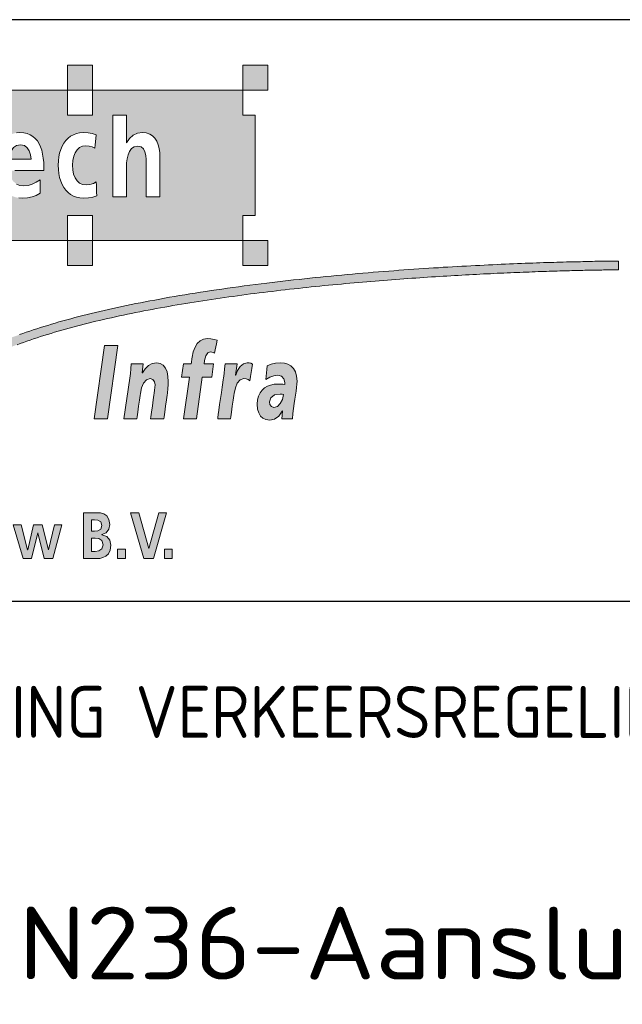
# Model space of a CAD drawing. Extents: x 272479 to 273074, y 965943 to 966363.
# Tile 18 of 25: x 272986 to 273000, y 965969 to 965992. Entities that reach past the tile are written whole.
import ezdxf

# ---------------------------------------------------------------- set-up
doc = ezdxf.new("R2010")
doc.units = 0
doc.header["$LTSCALE"] = 0.25
doc.header["$MEASUREMENT"] = 0
doc.layers.get('0').update_dxf_attribs({"linetype": 'CONTINUOUS'})
doc.layers.add('01-CALQUE', color=1, linetype='CONTINUOUS')
doc.layers.add('SIV-VRI-TEKST', color=1, linetype='CONTINUOUS')
doc.styles.add('ISO', font='isocp.shx')
doc.styles.add('T35', font='iso', dxfattribs={"height": 1.75})

# ---------------------------------------------------------------- blocks, each defined once
blk = doc.blocks.new('WMF0')
at = {"color": 7, "lineweight": 0}
for points in [[(-6.025, 14.863), (-4.518, 14.863), (-4.518, 13.355), (-6.025, 13.355), (-6.025, 14.863), (-6.025, 14.863)], [(4.518, 14.863), (6.025, 14.863), (6.025, 13.355), (4.518, 13.355), (4.518, 14.863), (4.518, 14.863)], [(-15.066, 4.32), (-6.025, 4.32), (-6.025, 5.822), (-4.518, 5.822), (-4.518, 4.32), (4.518, 4.32), (4.518, 5.822), (5.269, 5.822), (5.269, 11.847), (4.518, 11.847), (4.518, 13.355), (-4.518, 13.355), (-4.518, 11.847), (-6.025, 11.847), (-6.025, 13.355), (-15.066, 13.355)], [(-3.298, 6.946), (-3.298, 11.859), (-2.473, 11.859), (-2.473, 10.193), (-2.473, 10.193), (-2.468, 10.193), (-2.462, 10.193), (-2.462, 10.193), (-2.462, 10.193), (-2.281, 10.447), (-2.061, 10.639), (-1.801, 10.758), (-1.502, 10.803), (-1.502, 10.803), (-1.276, 10.78), (-1.073, 10.712), (-0.904, 10.605), (-0.768, 10.458), (-0.649, 10.283), (-0.565, 10.074), (-0.503, 9.843), (-0.469, 9.589), (-0.457, 9.318), (-0.457, 9.318), (-0.457, 9.239), (-0.457, 9.018), (-0.457, 8.708), (-0.457, 8.329), (-0.457, 7.94), (-0.457, 7.561), (-0.457, 7.245), (-0.457, 7.031), (-0.457, 6.946), (-0.457, 6.946), (-1.282, 6.946), (-1.282, 6.946), (-1.282, 7.031), (-1.282, 7.256), (-1.282, 7.573), (-1.282, 7.94), (-1.282, 8.301), (-1.282, 8.617), (-1.282, 8.843), (-1.282, 8.928), (-1.282, 8.928), (-1.288, 9.182), (-1.31, 9.425), (-1.361, 9.645), (-1.451, 9.826), (-1.587, 9.944), (-1.79, 9.984), (-1.79, 9.984), (-1.999, 9.944), (-2.163, 9.837), (-2.287, 9.668), (-2.372, 9.459), (-2.434, 9.227), (-2.462, 8.984), (-2.473, 8.747), (-2.473, 8.747), (-2.473, 8.651), (-2.473, 8.391), (-2.473, 8.041), (-2.473, 7.657), (-2.473, 7.307), (-2.473, 7.047), (-2.473, 6.946), (-2.473, 6.946), (-3.298, 6.946), (-3.298, 6.946)], [(-8.883, 10.803), (-8.646, 10.786), (-8.442, 10.741), (-8.256, 10.667), (-8.092, 10.571), (-7.951, 10.447), (-7.827, 10.3), (-7.719, 10.131), (-7.635, 9.944), (-7.567, 9.735), (-7.511, 9.51), (-7.477, 9.267), (-7.448, 9.013), (-7.437, 8.747), (-7.437, 8.747), (-7.431, 8.674), (-7.431, 8.589), (-7.431, 8.516), (-7.431, 8.516), (-7.522, 8.516), (-7.759, 8.516), (-8.092, 8.516), (-8.476, 8.516), (-8.855, 8.516), (-9.188, 8.516)], [(-9.086, 7.708), (-8.883, 7.629), (-8.651, 7.601), (-8.651, 7.601), (-8.386, 7.629), (-8.132, 7.708), (-7.895, 7.821), (-7.663, 7.968), (-7.663, 7.968), (-7.663, 7.753), (-7.663, 7.364), (-7.663, 7.149), (-7.663, 7.149), (-7.895, 7.025), (-8.143, 6.935), (-8.414, 6.878), (-8.713, 6.861), (-8.713, 6.861), (-8.934, 6.872)], [(-9.092, 10.786), (-8.883, 10.803), (-8.883, 10.803), (-8.883, 10.803)], [(-6.579, 8.843), (-6.567, 9.097), (-6.539, 9.34), (-6.488, 9.566), (-6.426, 9.781), (-6.342, 9.978), (-6.24, 10.159), (-6.121, 10.323), (-5.986, 10.458), (-5.833, 10.577), (-5.664, 10.673), (-5.483, 10.746), (-5.286, 10.786), (-5.071, 10.803), (-5.071, 10.803), (-4.777, 10.786), (-4.529, 10.741), (-4.297, 10.662), (-4.297, 10.662), (-4.32, 10.453), (-4.354, 10.069), (-4.371, 9.86), (-4.371, 9.86), (-4.523, 9.939), (-4.704, 9.99), (-4.919, 10.007), (-4.919, 10.007), (-5.116, 9.978), (-5.286, 9.899), (-5.432, 9.769), (-5.551, 9.594), (-5.641, 9.38), (-5.698, 9.126), (-5.715, 8.843), (-5.715, 8.843), (-5.698, 8.561), (-5.647, 8.307), (-5.562, 8.087), (-5.444, 7.906), (-5.291, 7.77), (-5.111, 7.686), (-4.896, 7.652), (-4.896, 7.652), (-4.67, 7.68), (-4.456, 7.748), (-4.286, 7.832), (-4.286, 7.832), (-4.275, 7.612), (-4.264, 7.211), (-4.252, 6.991), (-4.252, 6.991), (-4.495, 6.918), (-4.755, 6.872), (-5.048, 6.861), (-5.048, 6.861), (-5.269, 6.872), (-5.472, 6.918), (-5.658, 6.985), (-5.828, 7.081), (-5.986, 7.2), (-6.121, 7.335), (-6.24, 7.499), (-6.342, 7.68), (-6.426, 7.883), (-6.494, 8.098), (-6.539, 8.335), (-6.567, 8.583), (-6.579, 8.843), (-6.579, 8.843), (-6.579, 8.843)], [(-9.515, 9.199), (-9.38, 9.199), (-9.058, 9.199), (-8.674, 9.199), (-8.346, 9.199), (-8.211, 9.199), (-8.211, 9.199), (-8.245, 9.47), (-8.318, 9.707), (-8.437, 9.894), (-8.612, 10.023), (-8.843, 10.069), (-8.843, 10.069), (-9.075, 10.023), (-9.255, 9.905), (-9.385, 9.719), (-9.476, 9.476), (-9.515, 9.199), (-9.515, 9.199), (-9.515, 9.199)], [(-6.025, 4.32), (-4.518, 4.32), (-4.518, 2.812), (-6.025, 2.812), (-6.025, 4.32), (-6.025, 4.32)], [(4.518, 4.32), (6.025, 4.32), (6.025, 2.812), (4.518, 2.812), (4.518, 4.32), (4.518, 4.32)], [(-9.052, -1.954), (-8.86, -1.886), (-8.663, -1.813), (-8.465, -1.745), (-8.262, -1.672), (-8.058, -1.604), (-7.849, -1.536), (-7.646, -1.468), (-7.437, -1.406), (-7.223, -1.338), (-7.008, -1.271), (-6.793, -1.208), (-6.579, -1.146), (-6.359, -1.084), (-6.138, -1.022), (-5.918, -0.96), (-5.692, -0.898), (-5.466, -0.841), (-5.24, -0.779), (-5.015, -0.723), (-4.783, -0.661), (-4.551, -0.604), (-4.32, -0.548), (-4.083, -0.491), (-3.846, -0.44), (-3.608, -0.384), (-3.371, -0.333), (-3.134, -0.277), (-2.891, -0.226), (-2.648, -0.175), (-2.406, -0.124), (-2.163, -0.073), (-1.92, -0.023), (-1.672, 0.023), (-1.423, 0.073), (-1.175, 0.119), (-0.926, 0.164), (-0.678, 0.215), (-0.424, 0.26), (-0.169, 0.305), (0.073, 0.35), (0.328, 0.395), (0.582, 0.44), (0.836, 0.48), (1.096, 0.525), (1.35, 0.565), (1.609, 0.604), (1.864, 0.649), (2.123, 0.689), (2.383, 0.728), (2.643, 0.768), (2.903, 0.808), (3.162, 0.841), (3.422, 0.881), (3.682, 0.915), (3.942, 0.954), (4.201, 0.988), (4.467, 1.022), (4.727, 1.062), (4.986, 1.096), (5.252, 1.129), (5.511, 1.158), (5.771, 1.192), (6.037, 1.225), (6.296, 1.254), (6.556, 1.288), (6.822, 1.316), (7.081, 1.35), (7.341, 1.378), (7.607, 1.406), (7.866, 1.434), (8.126, 1.463), (8.386, 1.491), (8.646, 1.519), (8.905, 1.547), (9.165, 1.57), (9.425, 1.598), (9.679, 1.621), (9.939, 1.649), (10.199, 1.672), (10.453, 1.694), (10.707, 1.717), (10.967, 1.739), (11.221, 1.768), (11.475, 1.784), (11.723, 1.807), (11.977, 1.83), (12.231, 1.852), (12.48, 1.869), (12.728, 1.892), (12.977, 1.914), (13.225, 1.931), (13.474, 1.948), (13.717, 1.971), (13.965, 1.988), (14.208, 2.005), (14.451, 2.022), (14.688, 2.039), (14.931, 2.056), (15.168, 2.072), (15.405, 2.089), (15.642, 2.101), (15.874, 2.118), (16.111, 2.135), (16.342, 2.146), (16.568, 2.163), (16.8, 2.174), (17.026, 2.191), (17.252, 2.202), (17.478, 2.214), (17.698, 2.231), (17.918, 2.242), (18.138, 2.253), (18.358, 2.264), (18.573, 2.276), (18.788, 2.287), (18.997, 2.298), (19.206, 2.31), (19.414, 2.315), (19.623, 2.327), (19.827, 2.338), (20.03, 2.344), (20.228, 2.355), (20.425, 2.366), (20.623, 2.372), (20.815, 2.383), (21.007, 2.389), (21.193, 2.394), (21.38, 2.406), (21.566, 2.411), (21.747, 2.417), (21.927, 2.423), (22.102, 2.428), (22.278, 2.44), (22.453, 2.445), (22.622, 2.451), (22.791, 2.456), (22.955, 2.462), (23.119, 2.468), (23.277, 2.468), (23.435, 2.473), (23.588, 2.479), (23.74, 2.485), (23.887, 2.49), (24.034, 2.49), (24.175, 2.496), (24.316, 2.502), (24.452, 2.502), (24.587, 2.507), (24.717, 2.507), (24.841, 2.513), (24.965, 2.513), (25.09, 2.519), (25.208, 2.519), (25.321, 2.524), (25.434, 2.524), (25.541, 2.53), (25.649, 2.53), (25.75, 2.53), (25.852, 2.536), (25.948, 2.536), (26.038, 2.536), (26.123, 2.536), (26.213, 2.541), (26.293, 2.541), (26.372, 2.541), (26.445, 2.541), (26.513, 2.541), (26.581, 2.541), (26.643, 2.547), (26.705, 2.547), (26.761, 2.547), (26.812, 2.547), (26.857, 2.547), (26.902, 2.547), (26.942, 2.547), (26.981, 2.547), (27.01, 2.547), (27.038, 2.547), (27.066, 2.547), (27.083, 2.547), (27.1, 2.547), (27.111, 2.547), (27.117, 2.547), (27.117, 2.547), (27.117, 2.682), (27.117, 2.936), (27.117, 3.078), (27.117, 3.078), (27.111, 3.078), (27.1, 3.078), (27.077, 3.078), (27.049, 3.078), (27.021, 3.078), (26.981, 3.072), (26.936, 3.072), (26.885, 3.072), (26.829, 3.072), (26.761, 3.072), (26.693, 3.072), (26.62, 3.072), (26.535, 3.072), (26.451, 3.072), (26.36, 3.066), (26.259, 3.066), (26.157, 3.066), (26.05, 3.066), (25.931, 3.061), (25.813, 3.061), (25.688, 3.061), (25.558, 3.055), (25.423, 3.055), (25.282, 3.049), (25.135, 3.049), (24.982, 3.044), (24.83, 3.038), (24.666, 3.038), (24.502, 3.032), (24.333, 3.027), (24.158, 3.027), (23.983, 3.021), (23.797, 3.016), (23.61, 3.01), (23.418, 3.004), (23.221, 2.999), (23.023, 2.993), (22.82, 2.987), (22.611, 2.982), (22.396, 2.97), (22.182, 2.965), (21.961, 2.959), (21.735, 2.948), (21.51, 2.942), (21.278, 2.931), (21.041, 2.92), (20.804, 2.914), (20.561, 2.903), (20.318, 2.891), (20.07, 2.88), (19.821, 2.869), (19.561, 2.857), (19.307, 2.846), (19.047, 2.835), (18.782, 2.818), (18.517, 2.807), (18.246, 2.79), (17.974, 2.778), (17.698, 2.761), (17.421, 2.744), (17.139, 2.733), (16.856, 2.716), (16.574, 2.699), (16.286, 2.677), (15.998, 2.66), (15.704, 2.643), (15.411, 2.626), (15.117, 2.603), (14.818, 2.581), (14.518, 2.564), (14.219, 2.541), (13.914, 2.519), (13.609, 2.496), (13.304, 2.473), (12.994, 2.451), (12.689, 2.423), (12.373, 2.4), (12.062, 2.372), (11.751, 2.349), (11.435, 2.321), (11.119, 2.293), (10.803, 2.264), (10.481, 2.236), (10.165, 2.208), (9.843, 2.174), (9.521, 2.146), (9.205, 2.112), (8.877, 2.078), (8.555, 2.044), (8.233, 2.01), (7.911, 1.976), (7.584, 1.943), (7.262, 1.909), (6.935, 1.869), (6.613, 1.83), (6.285, 1.79), (5.963, 1.751), (5.636, 1.711), (5.636, 1.711), (5.291, 1.672), (4.947, 1.626), (4.602, 1.581), (4.269, 1.536), (3.93, 1.491), (3.597, 1.44), (3.27, 1.395), (2.942, 1.35), (2.615, 1.299), (2.293, 1.254), (1.976, 1.203), (1.66, 1.152), (1.344, 1.101), (1.033, 1.05), (0.728, 1), (0.424, 0.949), (0.119, 0.898), (-0.175, 0.841), (-0.469, 0.791), (-0.762, 0.734), (-1.056, 0.678), (-1.344, 0.627), (-1.626, 0.57), (-1.914, 0.514), (-2.191, 0.457), (-2.468, 0.401), (-2.744, 0.339), (-3.016, 0.282), (-3.287, 0.226), (-3.552, 0.164), (-3.812, 0.102), (-4.072, 0.045), (-4.331, -0.011), (-4.585, -0.073), (-4.839, -0.136), (-5.088, -0.198), (-5.336, -0.26), (-5.579, -0.328), (-5.822, -0.39), (-6.059, -0.457), (-6.296, -0.52), (-6.528, -0.587), (-6.754, -0.655), (-6.985, -0.723), (-7.206, -0.791), (-7.431, -0.858), (-7.646, -0.926), (-7.866, -0.994), (-8.075, -1.062), (-8.284, -1.135), (-8.493, -1.203), (-8.696, -1.276), (-8.9, -1.35)], [(1.321, -3.908), (0.83, -3.908), (0.954, -3.112), (1.423, -3.112), (1.423, -3.112), (1.44, -3.004), (1.468, -2.801), (1.485, -2.694), (1.485, -2.694), (1.547, -2.377), (1.655, -2.106), (1.79, -1.886), (1.96, -1.722), (2.163, -1.621), (2.4, -1.587), (2.4, -1.587), (2.598, -1.598), (2.795, -1.632), (2.976, -1.688), (2.976, -1.688), (2.936, -1.892), (2.869, -2.264), (2.829, -2.468), (2.829, -2.468), (2.75, -2.428), (2.671, -2.394), (2.586, -2.383), (2.586, -2.383), (2.423, -2.44), (2.304, -2.615), (2.225, -2.914), (2.225, -2.914), (2.219, -2.965), (2.202, -3.061), (2.197, -3.112), (2.197, -3.112), (2.773, -3.112), (2.654, -3.908), (2.084, -3.908), (1.734, -6.409), (0.96, -6.409), (1.321, -3.908), (1.321, -3.908)], [(-3.789, -1.993), (-2.982, -1.993), (-3.608, -6.409), (-4.416, -6.409), (-3.789, -1.993), (-3.789, -1.993)], [(-2.27, -3.976), (-2.236, -3.688), (-2.202, -3.405), (-2.18, -3.112), (-2.18, -3.112), (-1.993, -3.112), (-1.643, -3.112), (-1.457, -3.112), (-1.457, -3.112), (-1.519, -3.648), (-1.519, -3.648), (-1.519, -3.648), (-1.513, -3.648), (-1.513, -3.648), (-1.513, -3.648), (-1.338, -3.4), (-1.146, -3.208), (-0.92, -3.083), (-0.644, -3.038), (-0.644, -3.038), (-0.44, -3.078), (-0.265, -3.191), (-0.13, -3.366), (-0.028, -3.592), (0.023, -3.868), (0.045, -4.173), (0.045, -4.173), (0.04, -4.376), (0.023, -4.585), (-0.011, -4.873), (-0.011, -4.873), (-0.023, -4.986), (-0.062, -5.269), (-0.113, -5.641), (-0.164, -6.008), (-0.203, -6.296), (-0.215, -6.409), (-0.215, -6.409), (-1.016, -6.409), (-1.016, -6.409), (-1, -6.296), (-0.96, -6.008), (-0.909, -5.636), (-0.858, -5.263), (-0.819, -4.981), (-0.802, -4.868), (-0.802, -4.868), (-0.779, -4.698), (-0.757, -4.535), (-0.751, -4.365), (-0.751, -4.365), (-0.779, -4.179), (-0.875, -4.038), (-1.05, -3.987), (-1.05, -3.987), (-1.271, -4.06), (-1.44, -4.258), (-1.559, -4.546), (-1.626, -4.89), (-1.626, -4.89), (-1.643, -5.003), (-1.683, -5.286), (-1.739, -5.647), (-1.79, -6.014), (-1.83, -6.296), (-1.847, -6.409), (-1.847, -6.409), (-2.62, -6.409), (-2.27, -3.976), (-2.27, -3.976)], [(4.179, -3.112), (4.088, -3.789), (4.088, -3.789), (4.094, -3.789), (4.094, -3.789), (4.1, -3.789), (4.1, -3.789), (4.213, -3.507), (4.371, -3.27), (4.568, -3.1), (4.789, -3.038), (4.789, -3.038), (4.902, -3.044), (5.009, -3.072), (5.116, -3.117), (5.116, -3.117), (5.071, -3.383), (4.986, -3.863), (4.941, -4.122), (4.941, -4.122), (4.839, -4.038), (4.721, -3.998), (4.585, -3.987), (4.585, -3.987), (4.365, -4.06), (4.196, -4.258), (4.077, -4.546), (4.009, -4.89), (4.009, -4.89), (3.992, -5.003), (3.953, -5.286), (3.896, -5.647), (3.846, -6.014), (3.806, -6.296), (3.789, -6.409), (3.789, -6.409), (3.016, -6.409), (3.016, -6.409), (3.021, -6.342), (3.049, -6.155), (3.089, -5.884), (3.134, -5.551), (3.191, -5.19), (3.241, -4.828), (3.287, -4.501), (3.326, -4.224), (3.354, -4.043), (3.36, -3.976), (3.36, -3.976), (3.4, -3.688), (3.433, -3.405), (3.456, -3.112), (3.456, -3.112), (3.642, -3.112), (3.992, -3.112), (4.179, -3.112), (4.179, -3.112), (4.179, -3.112)], [(6.872, -6.409), (7.036, -6.409), (7.335, -6.409), (7.505, -6.409), (7.505, -6.409), (7.533, -6.087), (7.573, -5.783), (7.612, -5.5), (7.657, -5.229), (7.697, -4.981), (7.731, -4.749), (7.759, -4.535), (7.782, -4.337), (7.787, -4.156), (7.787, -4.156), (7.759, -3.84), (7.686, -3.58), (7.573, -3.377), (7.42, -3.224), (7.239, -3.117), (7.036, -3.055), (6.816, -3.038), (6.816, -3.038), (6.494, -3.061), (6.229, -3.128), (5.991, -3.224), (5.991, -3.224), (5.975, -3.439), (5.935, -3.84), (5.912, -4.055), (5.912, -4.055), (6.155, -3.902), (6.387, -3.817), (6.641, -3.795), (6.641, -3.795), (6.861, -3.851), (7.002, -4.004), (7.053, -4.218), (7.053, -4.218), (7.053, -4.264), (7.053, -4.309), (7.047, -4.354), (7.047, -4.354), (6.923, -4.337), (6.782, -4.326), (6.63, -4.32), (6.63, -4.32), (6.404, -4.337), (6.195, -4.382), (6.003, -4.456), (5.833, -4.557), (5.681, -4.693), (5.562, -4.856), (5.472, -5.048), (5.415, -5.274), (5.393, -5.528), (5.393, -5.528), (5.415, -5.822), (5.483, -6.059), (5.585, -6.246), (5.732, -6.381), (5.918, -6.46), (6.144, -6.483), (6.144, -6.483), (6.438, -6.432), (6.692, -6.257), (6.895, -5.946), (6.895, -5.946), (6.895, -5.946), (6.895, -5.935), (6.895, -5.935), (6.895, -5.935), (6.906, -5.946), (6.872, -6.409), (6.872, -6.409)], [(6.127, -5.399), (6.212, -5.144), (6.438, -4.975), (6.765, -4.93), (6.765, -4.93), (6.827, -4.93), (6.901, -4.935), (6.974, -4.947), (6.974, -4.947), (6.906, -5.257), (6.782, -5.5), (6.613, -5.664), (6.387, -5.726), (6.387, -5.726), (6.246, -5.675), (6.155, -5.551), (6.127, -5.399), (6.127, -5.399), (6.127, -5.399)], [(-5.054, -14.818), (-4.839, -14.818), (-4.444, -14.818), (-4.23, -14.818), (-4.23, -14.818), (-4.066, -14.806), (-3.885, -14.761), (-3.704, -14.677), (-3.552, -14.535), (-3.445, -14.315), (-3.405, -14.016), (-3.405, -14.016), (-3.473, -13.711), (-3.659, -13.491), (-3.942, -13.389), (-3.942, -13.389), (-3.942, -13.383), (-3.942, -13.383), (-3.942, -13.378), (-3.942, -13.378), (-3.699, -13.265), (-3.535, -13.056), (-3.473, -12.762), (-3.473, -12.762), (-3.524, -12.457), (-3.654, -12.254), (-3.834, -12.13), (-4.038, -12.073), (-4.23, -12.056), (-4.23, -12.056), (-4.444, -12.056), (-4.839, -12.056), (-5.054, -12.056), (-5.054, -12.056), (-5.054, -14.818), (-5.054, -14.818)], [(-2.236, -12.056), (-1.728, -12.056), (-1.129, -14.219), (-1.124, -14.219), (-0.525, -12.056), (-0.062, -12.056), (-0.847, -14.818), (-1.429, -14.818), (-2.236, -12.056), (-2.236, -12.056)], [(-9.278, -12.779), (-8.798, -12.779), (-8.414, -14.287), (-8.408, -14.287), (-8.058, -12.779), (-7.533, -12.779), (-7.16, -14.287), (-7.155, -14.287), (-6.793, -12.779), (-6.364, -12.779), (-6.895, -14.818), (-7.426, -14.818), (-7.804, -13.259), (-7.81, -13.259), (-8.177, -14.818), (-8.691, -14.818), (-9.278, -12.779), (-9.278, -12.779)], [(-4.58, -12.491), (-4.535, -12.491), (-4.444, -12.491), (-4.399, -12.491), (-4.399, -12.491), (-4.184, -12.508), (-4.015, -12.604), (-3.947, -12.836), (-3.947, -12.836), (-4.015, -13.05), (-4.184, -13.146), (-4.388, -13.169), (-4.388, -13.169), (-4.439, -13.169), (-4.529, -13.169), (-4.58, -13.169), (-4.58, -13.169), (-4.58, -12.491), (-4.58, -12.491)], [(-4.58, -13.581), (-4.523, -13.581), (-4.416, -13.581), (-4.36, -13.581), (-4.36, -13.581), (-4.128, -13.609), (-3.947, -13.728), (-3.874, -13.999), (-3.874, -13.999), (-3.953, -14.236), (-4.139, -14.349), (-4.36, -14.383), (-4.36, -14.383), (-4.416, -14.383), (-4.523, -14.383), (-4.58, -14.383), (-4.58, -14.383), (-4.58, -13.581), (-4.58, -13.581)], [(-3.004, -14.259), (-2.536, -14.259), (-2.536, -14.818), (-3.004, -14.818), (-3.004, -14.259), (-3.004, -14.259)], [(-0.192, -14.259), (0.271, -14.259), (0.271, -14.818), (-0.192, -14.818), (-0.192, -14.259), (-0.192, -14.259)]]:
    blk.add_lwpolyline(points, dxfattribs=at)
blk = doc.blocks.new('N-h-ond')
at = {"layer": 'SIV-VRI-TEKST'}
h = blk.add_hatch(color=7, dxfattribs=at)
h.paths.add_polyline_path([(-90.276, 43.409), (-89.673, 43.409), (-89.673, 42.805), (-90.276, 42.805)])
h.paths.add_polyline_path([(-86.059, 43.409), (-85.456, 43.409), (-85.456, 42.805), (-86.059, 42.805)])
h.paths.add_polyline_path([(-81.84, 43.409), (-81.237, 43.409), (-81.237, 42.805), (-81.84, 42.805)])
h.paths.add_polyline_path([(-77.622, 43.409), (-77.019, 43.409), (-77.019, 42.805), (-77.622, 42.805)])
h.paths.add_polyline_path([(-77.622, 39.191), (-77.019, 39.191), (-77.019, 38.588), (-77.622, 38.588)])
h.paths.add_polyline_path([(-81.84, 39.191), (-81.237, 39.191), (-81.237, 38.588), (-81.84, 38.588)])
h.paths.add_polyline_path([(-86.059, 39.191), (-85.456, 39.191), (-85.456, 38.588), (-86.059, 38.588)])
h.paths.add_polyline_path([(-90.276, 39.191), (-89.673, 39.191), (-89.673, 38.588), (-90.276, 38.588)])
h.paths.add_polyline_path([(-89.976, 42.202), (-89.976, 39.792), (-89.673, 39.792), (-89.673, 39.191), (-86.059, 39.191), (-86.059, 39.792), (-85.456, 39.792), (-85.456, 39.191), (-81.84, 39.191), (-81.84, 39.792), (-81.237, 39.792), (-81.237, 39.191), (-77.622, 39.191), (-77.622, 39.792), (-77.322, 39.792), (-77.322, 42.202), (-77.622, 42.202), (-77.622, 42.805), (-81.237, 42.805), (-81.237, 42.202), (-81.84, 42.202), (-81.84, 42.805), (-85.456, 42.805), (-85.456, 42.202), (-86.059, 42.202), (-86.059, 42.805), (-89.673, 42.805), (-89.673, 42.202)])
h.paths.add_polyline_path([(-85.632, 34.342), (-85.632, 34.391), (-85.63, 34.441), (-85.625, 34.491), (-85.619, 34.54), (-85.612, 34.588), (-85.603, 34.635), (-85.592, 34.683), (-85.58, 34.73), (-85.564, 34.778), (-85.551, 34.823), (-85.533, 34.87), (-85.515, 34.915), (-85.494, 34.961), (-85.472, 35.006), (-85.449, 35.051), (-85.424, 35.094), (-85.397, 35.137), (-85.368, 35.182), (-85.341, 35.225), (-85.309, 35.266), (-85.278, 35.308), (-85.244, 35.351), (-85.208, 35.392), (-85.171, 35.433), (-85.133, 35.473), (-85.095, 35.514), (-85.054, 35.555), (-85.013, 35.593), (-84.968, 35.634), (-84.925, 35.672), (-84.878, 35.711), (-84.833, 35.749), (-84.783, 35.787), (-84.733, 35.823), (-84.684, 35.862), (-84.632, 35.898), (-84.577, 35.934), (-84.523, 35.97), (-84.467, 36.006), (-84.41, 36.043), (-84.354, 36.076), (-84.293, 36.11), (-84.234, 36.146), (-84.173, 36.18), (-84.11, 36.214), (-84.047, 36.248), (-83.981, 36.28), (-83.916, 36.314), (-83.85, 36.345), (-83.782, 36.377), (-83.712, 36.409), (-83.642, 36.44), (-83.572, 36.472), (-83.5, 36.503), (-83.428, 36.533), (-83.355, 36.564), (-83.281, 36.594), (-83.204, 36.623), (-83.129, 36.652), (-83.05, 36.682), (-82.974, 36.709), (-82.895, 36.738), (-82.815, 36.765), (-82.734, 36.795), (-82.653, 36.822), (-82.569, 36.849), (-82.488, 36.876), (-82.404, 36.901), (-82.319, 36.928), (-82.233, 36.955), (-82.147, 36.98), (-82.061, 37.005), (-81.973, 37.03), (-81.885, 37.055), (-81.797, 37.079), (-81.706, 37.104), (-81.616, 37.127), (-81.526, 37.152), (-81.435, 37.174), (-81.343, 37.199), (-81.25, 37.222), (-81.158, 37.244), (-81.063, 37.267), (-80.968, 37.287), (-80.873, 37.31), (-80.778, 37.33), (-80.683, 37.353), (-80.586, 37.373), (-80.489, 37.393), (-80.392, 37.414), (-80.295, 37.434), (-80.198, 37.454), (-80.098, 37.472), (-79.999, 37.493), (-79.899, 37.511), (-79.8, 37.529), (-79.701, 37.549), (-79.599, 37.567), (-79.497, 37.585), (-79.4, 37.603), (-79.299, 37.621), (-79.197, 37.64), (-79.095, 37.655), (-78.991, 37.673), (-78.89, 37.689), (-78.786, 37.705), (-78.684, 37.723), (-78.58, 37.739), (-78.476, 37.755), (-78.372, 37.771), (-78.268, 37.786), (-78.165, 37.8), (-78.061, 37.816), (-77.957, 37.829), (-77.853, 37.845), (-77.749, 37.859), (-77.643, 37.872), (-77.539, 37.888), (-77.435, 37.902), (-77.329, 37.915), (-77.225, 37.926), (-77.121, 37.94), (-77.015, 37.954), (-76.911, 37.965), (-76.807, 37.978), (-76.701, 37.99), (-76.597, 38.003), (-76.493, 38.015), (-76.387, 38.026), (-76.283, 38.037), (-76.179, 38.048), (-76.075, 38.06), (-75.971, 38.071), (-75.867, 38.082), (-75.763, 38.091), (-75.66, 38.103), (-75.558, 38.112), (-75.454, 38.123), (-75.35, 38.132), (-75.248, 38.141), (-75.147, 38.15), (-75.043, 38.159), (-74.941, 38.17), (-74.84, 38.177), (-74.74, 38.186), (-74.639, 38.195), (-74.537, 38.204), (-74.438, 38.211), (-74.338, 38.22), (-74.239, 38.229), (-74.139, 38.236), (-74.04, 38.243), (-73.943, 38.252), (-73.843, 38.258), (-73.746, 38.265), (-73.649, 38.272), (-73.554, 38.279), (-73.457, 38.286), (-73.362, 38.292), (-73.267, 38.299), (-73.173, 38.304), (-73.08, 38.31), (-72.985, 38.317), (-72.893, 38.322), (-72.802, 38.329), (-72.71, 38.333), (-72.619, 38.34), (-72.529, 38.344), (-72.439, 38.349), (-72.35, 38.356), (-72.262, 38.36), (-72.174, 38.365), (-72.086, 38.369), (-72, 38.374), (-71.914, 38.378), (-71.831, 38.383), (-71.747, 38.387), (-71.664, 38.389), (-71.58, 38.394), (-71.499, 38.399), (-71.418, 38.401), (-71.338, 38.405), (-71.259, 38.41), (-71.18, 38.412), (-71.104, 38.417), (-71.027, 38.419), (-70.952, 38.421), (-70.878, 38.426), (-70.803, 38.428), (-70.731, 38.43), (-70.659, 38.432), (-70.589, 38.435), (-70.519, 38.439), (-70.448, 38.441), (-70.381, 38.444), (-70.313, 38.446), (-70.247, 38.448), (-70.182, 38.45), (-70.119, 38.45), (-70.055, 38.453), (-69.994, 38.455), (-69.933, 38.457), (-69.875, 38.46), (-69.816, 38.46), (-69.76, 38.462), (-69.703, 38.464), (-69.649, 38.464), (-69.595, 38.466), (-69.543, 38.466), (-69.493, 38.469), (-69.443, 38.469), (-69.394, 38.471), (-69.346, 38.471), (-69.301, 38.473), (-69.256, 38.473), (-69.213, 38.475), (-69.17, 38.475), (-69.129, 38.475), (-69.089, 38.478), (-69.05, 38.478), (-69.014, 38.478), (-68.98, 38.478), (-68.944, 38.48), (-68.913, 38.48), (-68.881, 38.48), (-68.852, 38.48), (-68.824, 38.48), (-68.797, 38.48), (-68.772, 38.482), (-68.748, 38.482), (-68.725, 38.482), (-68.705, 38.482), (-68.687, 38.482), (-68.669, 38.482), (-68.653, 38.482), (-68.637, 38.482), (-68.626, 38.482), (-68.614, 38.482), (-68.603, 38.482), (-68.596, 38.482), (-68.589, 38.482), (-68.585, 38.482), (-68.583, 38.482), (-68.583, 38.536), (-68.583, 38.638), (-68.583, 38.694), (-68.585, 38.694), (-68.589, 38.694), (-68.599, 38.694), (-68.61, 38.694), (-68.621, 38.694), (-68.637, 38.692), (-68.655, 38.692), (-68.675, 38.692), (-68.698, 38.692), (-68.725, 38.692), (-68.752, 38.692), (-68.781, 38.692), (-68.815, 38.692), (-68.849, 38.692), (-68.885, 38.69), (-68.926, 38.69), (-68.967, 38.69), (-69.01, 38.69), (-69.057, 38.688), (-69.104, 38.688), (-69.154, 38.688), (-69.206, 38.685), (-69.26, 38.685), (-69.317, 38.683), (-69.376, 38.683), (-69.437, 38.681), (-69.498, 38.679), (-69.563, 38.679), (-69.629, 38.676), (-69.696, 38.674), (-69.766, 38.674), (-69.836, 38.672), (-69.911, 38.67), (-69.985, 38.667), (-70.062, 38.665), (-70.141, 38.663), (-70.22, 38.661), (-70.302, 38.658), (-70.385, 38.656), (-70.471, 38.652), (-70.557, 38.649), (-70.645, 38.647), (-70.735, 38.642), (-70.826, 38.64), (-70.918, 38.636), (-71.013, 38.631), (-71.108, 38.629), (-71.205, 38.624), (-71.302, 38.62), (-71.402, 38.615), (-71.501, 38.611), (-71.605, 38.606), (-71.707, 38.602), (-71.811, 38.597), (-71.917, 38.591), (-72.023, 38.586), (-72.131, 38.579), (-72.24, 38.575), (-72.35, 38.568), (-72.461, 38.561), (-72.574, 38.557), (-72.687, 38.55), (-72.8, 38.543), (-72.915, 38.534), (-73.03, 38.527), (-73.148, 38.521), (-73.265, 38.514), (-73.383, 38.505), (-73.502, 38.496), (-73.622, 38.489), (-73.742, 38.48), (-73.864, 38.471), (-73.986, 38.462), (-74.108, 38.453), (-74.232, 38.444), (-74.354, 38.432), (-74.48, 38.423), (-74.605, 38.412), (-74.729, 38.403), (-74.855, 38.392), (-74.982, 38.38), (-75.108, 38.369), (-75.237, 38.358), (-75.364, 38.347), (-75.492, 38.333), (-75.621, 38.322), (-75.748, 38.308), (-75.879, 38.295), (-76.007, 38.281), (-76.136, 38.268), (-76.265, 38.254), (-76.396, 38.24), (-76.525, 38.227), (-76.656, 38.211), (-76.784, 38.195), (-76.915, 38.179), (-77.044, 38.164), (-77.175, 38.148), (-77.313, 38.132), (-77.451, 38.114), (-77.589, 38.096), (-77.722, 38.078), (-77.857, 38.06), (-77.991, 38.039), (-78.122, 38.021), (-78.253, 38.003), (-78.384, 37.983), (-78.512, 37.965), (-78.639, 37.945), (-78.765, 37.924), (-78.892, 37.904), (-79.016, 37.884), (-79.138, 37.863), (-79.26, 37.843), (-79.382, 37.823), (-79.5, 37.8), (-79.617, 37.78), (-79.734, 37.757), (-79.852, 37.734), (-79.967, 37.714), (-80.08, 37.692), (-80.195, 37.669), (-80.306, 37.646), (-80.417, 37.624), (-80.527, 37.599), (-80.636, 37.576), (-80.744, 37.554), (-80.85, 37.529), (-80.954, 37.504), (-81.058, 37.481), (-81.162, 37.459), (-81.264, 37.434), (-81.365, 37.409), (-81.465, 37.384), (-81.564, 37.359), (-81.661, 37.332), (-81.758, 37.308), (-81.853, 37.28), (-81.948, 37.256), (-82.041, 37.228), (-82.131, 37.201), (-82.224, 37.174), (-82.312, 37.147), (-82.402, 37.12), (-82.488, 37.093), (-82.576, 37.066), (-82.66, 37.039), (-82.743, 37.009), (-82.827, 36.982), (-82.908, 36.953), (-82.989, 36.924), (-83.068, 36.894), (-83.148, 36.867), (-83.224, 36.838), (-83.301, 36.806), (-83.378, 36.777), (-83.45, 36.747), (-83.525, 36.718), (-83.595, 36.686), (-83.667, 36.655), (-83.735, 36.625), (-83.805, 36.594), (-83.87, 36.562), (-83.938, 36.53), (-84.004, 36.499), (-84.067, 36.467), (-84.13, 36.436), (-84.191, 36.402), (-84.252, 36.37), (-84.311, 36.336), (-84.37, 36.305), (-84.426, 36.271), (-84.482, 36.237), (-84.537, 36.203), (-84.591, 36.169), (-84.643, 36.135), (-84.695, 36.101), (-84.747, 36.067), (-84.794, 36.034), (-84.844, 35.997), (-84.891, 35.964), (-84.936, 35.927), (-84.982, 35.891), (-85.025, 35.855), (-85.068, 35.819), (-85.108, 35.783), (-85.149, 35.747), (-85.187, 35.711), (-85.226, 35.674), (-85.262, 35.636), (-85.298, 35.6), (-85.334, 35.561), (-85.366, 35.525), (-85.4, 35.487), (-85.431, 35.449), (-85.461, 35.41), (-85.49, 35.372), (-85.517, 35.333), (-85.544, 35.295), (-85.569, 35.254), (-85.594, 35.216), (-85.616, 35.177), (-85.639, 35.137), (-85.659, 35.096), (-85.68, 35.058), (-85.698, 35.017), (-85.716, 34.976), (-85.734, 34.936), (-85.747, 34.895), (-85.763, 34.852), (-85.775, 34.812), (-85.788, 34.771), (-85.797, 34.728), (-85.808, 34.685), (-85.817, 34.644), (-85.824, 34.601), (-85.831, 34.559), (-85.835, 34.516), (-85.84, 34.473), (-85.842, 34.43), (-85.845, 34.387), (-85.845, 34.342), (-85.79, 34.342), (-85.689, 34.342)])
h.paths.add_polyline_path([(-80.945, 36.666), (-80.622, 36.666), (-80.873, 34.9), (-81.196, 34.9)], flags=17)
h.paths.add_polyline_path([(-80.338, 35.873), (-80.324, 35.988), (-80.31, 36.101), (-80.301, 36.219), (-80.227, 36.219), (-80.087, 36.219), (-80.012, 36.219), (-80.037, 36.004), (-80.035, 36.004), (-79.965, 36.104), (-79.888, 36.18), (-79.798, 36.23), (-79.687, 36.248), (-79.606, 36.232), (-79.536, 36.187), (-79.481, 36.117), (-79.441, 36.027), (-79.42, 35.916), (-79.411, 35.794), (-79.414, 35.713), (-79.42, 35.629), (-79.434, 35.514), (-79.439, 35.469), (-79.454, 35.356), (-79.475, 35.207), (-79.495, 35.06), (-79.511, 34.945), (-79.515, 34.9), (-79.836, 34.9), (-79.829, 34.945), (-79.814, 35.06), (-79.793, 35.209), (-79.773, 35.358), (-79.757, 35.471), (-79.75, 35.516), (-79.741, 35.584), (-79.732, 35.65), (-79.73, 35.717), (-79.741, 35.792), (-79.78, 35.848), (-79.85, 35.869), (-79.938, 35.839), (-80.006, 35.76), (-80.053, 35.645), (-80.08, 35.507), (-80.087, 35.462), (-80.103, 35.349), (-80.125, 35.205), (-80.146, 35.058), (-80.161, 34.945), (-80.168, 34.9), (-80.478, 34.9)], flags=17)
h.paths.add_polyline_path([(-78.901, 35.9), (-79.097, 35.9), (-79.048, 36.219), (-78.86, 36.219), (-78.854, 36.262), (-78.842, 36.343), (-78.835, 36.386), (-78.811, 36.512), (-78.768, 36.621), (-78.713, 36.709), (-78.646, 36.774), (-78.564, 36.815), (-78.47, 36.829), (-78.39, 36.824), (-78.311, 36.811), (-78.239, 36.788), (-78.255, 36.707), (-78.282, 36.558), (-78.298, 36.476), (-78.329, 36.492), (-78.361, 36.506), (-78.395, 36.51), (-78.46, 36.488), (-78.508, 36.418), (-78.54, 36.298), (-78.542, 36.278), (-78.549, 36.239), (-78.551, 36.219), (-78.32, 36.219), (-78.368, 35.9), (-78.596, 35.9), (-78.736, 34.9), (-79.046, 34.9)], flags=17)
h.paths.add_polyline_path([(-77.758, 36.219), (-77.794, 35.948), (-77.792, 35.948), (-77.79, 35.948), (-77.744, 36.061), (-77.681, 36.156), (-77.602, 36.223), (-77.514, 36.248), (-77.469, 36.246), (-77.426, 36.235), (-77.383, 36.217), (-77.401, 36.11), (-77.435, 35.918), (-77.453, 35.814), (-77.494, 35.848), (-77.541, 35.864), (-77.595, 35.869), (-77.683, 35.839), (-77.751, 35.76), (-77.799, 35.645), (-77.826, 35.507), (-77.833, 35.462), (-77.848, 35.349), (-77.871, 35.205), (-77.891, 35.058), (-77.907, 34.945), (-77.914, 34.9), (-78.223, 34.9), (-78.221, 34.927), (-78.21, 35.001), (-78.194, 35.11), (-78.176, 35.243), (-78.153, 35.388), (-78.133, 35.532), (-78.115, 35.663), (-78.099, 35.774), (-78.088, 35.846), (-78.086, 35.873), (-78.07, 35.988), (-78.056, 36.101), (-78.047, 36.219), (-77.973, 36.219), (-77.833, 36.219)], flags=17)
h.paths.add_polyline_path([(-76.979, 35.304), (-76.945, 35.406), (-76.854, 35.473), (-76.723, 35.491), (-76.699, 35.491), (-76.669, 35.489), (-76.64, 35.485), (-76.667, 35.36), (-76.717, 35.263), (-76.784, 35.198), (-76.875, 35.173), (-76.931, 35.193), (-76.967, 35.243)], flags=16)
h.paths.add_polyline_path([(-76.681, 34.9), (-76.615, 34.9), (-76.495, 34.9), (-76.428, 34.9), (-76.416, 35.028), (-76.4, 35.15), (-76.385, 35.263), (-76.367, 35.372), (-76.351, 35.471), (-76.337, 35.564), (-76.326, 35.65), (-76.317, 35.729), (-76.315, 35.801), (-76.326, 35.927), (-76.355, 36.031), (-76.4, 36.113), (-76.461, 36.174), (-76.534, 36.217), (-76.615, 36.241), (-76.703, 36.248), (-76.832, 36.239), (-76.938, 36.212), (-77.033, 36.174), (-77.04, 36.088), (-77.056, 35.927), (-77.065, 35.842), (-76.967, 35.903), (-76.875, 35.936), (-76.773, 35.945), (-76.685, 35.923), (-76.629, 35.862), (-76.608, 35.776), (-76.608, 35.758), (-76.608, 35.74), (-76.611, 35.722), (-76.66, 35.729), (-76.717, 35.733), (-76.778, 35.735), (-76.868, 35.729), (-76.952, 35.711), (-77.028, 35.681), (-77.096, 35.641), (-77.157, 35.586), (-77.205, 35.521), (-77.241, 35.444), (-77.263, 35.354), (-77.272, 35.252), (-77.263, 35.135), (-77.236, 35.04), (-77.196, 34.965), (-77.137, 34.911), (-77.062, 34.879), (-76.972, 34.87), (-76.854, 34.891), (-76.753, 34.961), (-76.672, 35.085), (-76.672, 35.089), (-76.667, 35.085)], flags=17)
h.paths.add_polyline_path([(-89.976, 32.641), (-89.743, 32.641), (-89.386, 31.816), (-89.384, 31.816), (-89.384, 32.641), (-89.203, 32.641), (-89.203, 31.536), (-89.434, 31.536), (-89.793, 32.363), (-89.795, 32.363), (-89.795, 31.536), (-89.976, 31.536)])
h.paths.add_polyline_path([(-88.869, 32.024), (-88.846, 32.124), (-88.795, 32.191), (-88.711, 32.216), (-88.63, 32.189), (-88.582, 32.119), (-88.564, 32.024), (-88.643, 32.024), (-88.79, 32.024)], flags=16)
h.paths.add_polyline_path([(-88.442, 31.755), (-88.512, 31.715), (-88.589, 31.685), (-88.673, 31.674), (-88.772, 31.697), (-88.84, 31.767), (-88.869, 31.88), (-88.795, 31.88), (-88.632, 31.88), (-88.467, 31.88), (-88.392, 31.88), (-88.397, 31.995), (-88.413, 32.101), (-88.44, 32.191), (-88.483, 32.266), (-88.544, 32.322), (-88.623, 32.358), (-88.72, 32.37), (-88.819, 32.356), (-88.901, 32.311), (-88.962, 32.243), (-89.007, 32.157), (-89.034, 32.054), (-89.043, 31.941), (-89.034, 31.832), (-89.011, 31.74), (-88.973, 31.663), (-88.919, 31.6), (-88.853, 31.554), (-88.772, 31.527), (-88.682, 31.518), (-88.591, 31.525), (-88.512, 31.548), (-88.442, 31.584), (-88.442, 31.629), (-88.442, 31.71)])
h.paths.add_polyline_path([(-88.178, 32.196), (-88.311, 32.196), (-88.311, 32.352), (-88.178, 32.352), (-88.178, 32.514), (-87.997, 32.582), (-87.997, 32.352), (-87.837, 32.352), (-87.837, 32.196), (-87.997, 32.196), (-87.997, 32.099), (-87.997, 31.916), (-87.997, 31.816), (-87.99, 31.751), (-87.966, 31.701), (-87.914, 31.683), (-87.882, 31.685), (-87.853, 31.692), (-87.83, 31.706), (-87.83, 31.661), (-87.828, 31.581), (-87.826, 31.536), (-87.864, 31.527), (-87.909, 31.52), (-87.959, 31.518), (-88.051, 31.536), (-88.121, 31.59), (-88.164, 31.674), (-88.178, 31.782), (-88.178, 31.891), (-88.178, 32.09)])
h.paths.add_polyline_path([(-87.64, 32.196), (-87.774, 32.196), (-87.774, 32.352), (-87.64, 32.352), (-87.64, 32.514), (-87.462, 32.582), (-87.462, 32.352), (-87.301, 32.352), (-87.301, 32.196), (-87.462, 32.196), (-87.462, 32.099), (-87.462, 31.916), (-87.462, 31.816), (-87.455, 31.751), (-87.428, 31.701), (-87.376, 31.683), (-87.344, 31.685), (-87.317, 31.692), (-87.295, 31.706), (-87.292, 31.661), (-87.29, 31.581), (-87.288, 31.536), (-87.329, 31.527), (-87.371, 31.52), (-87.421, 31.518), (-87.516, 31.536), (-87.584, 31.59), (-87.627, 31.674), (-87.64, 31.782), (-87.64, 31.891), (-87.64, 32.09)])
h.paths.add_polyline_path([(-87.035, 32.024), (-87.012, 32.124), (-86.96, 32.191), (-86.877, 32.216), (-86.795, 32.189), (-86.748, 32.119), (-86.73, 32.024), (-86.809, 32.024), (-86.956, 32.024)], flags=16)
h.paths.add_polyline_path([(-86.608, 31.755), (-86.678, 31.715), (-86.755, 31.685), (-86.838, 31.674), (-86.938, 31.697), (-87.006, 31.767), (-87.035, 31.88), (-86.96, 31.88), (-86.798, 31.88), (-86.633, 31.88), (-86.558, 31.88), (-86.563, 31.995), (-86.579, 32.101), (-86.606, 32.191), (-86.649, 32.266), (-86.71, 32.322), (-86.789, 32.358), (-86.886, 32.37), (-86.985, 32.356), (-87.067, 32.311), (-87.128, 32.243), (-87.173, 32.157), (-87.2, 32.054), (-87.209, 31.941), (-87.2, 31.832), (-87.177, 31.74), (-87.139, 31.663), (-87.085, 31.6), (-87.019, 31.554), (-86.938, 31.527), (-86.847, 31.518), (-86.757, 31.525), (-86.678, 31.548), (-86.608, 31.584), (-86.608, 31.629), (-86.608, 31.71)])
h.paths.add_polyline_path([(-86.402, 32.352), (-86.231, 32.352), (-86.231, 32.241), (-86.229, 32.241), (-86.165, 32.316), (-86.091, 32.358), (-86.003, 32.37), (-85.896, 32.347), (-85.822, 32.279), (-85.781, 32.178), (-85.768, 32.051), (-85.768, 31.97), (-85.768, 31.794), (-85.768, 31.618), (-85.768, 31.536), (-85.946, 31.536), (-85.946, 31.606), (-85.946, 31.755), (-85.946, 31.904), (-85.946, 31.972), (-85.951, 32.078), (-85.982, 32.169), (-86.064, 32.207), (-86.163, 32.16), (-86.21, 32.054), (-86.222, 31.936), (-86.222, 31.832), (-86.222, 31.64), (-86.222, 31.536), (-86.402, 31.536)])
h.paths.add_polyline_path([(-85.386, 31.947), (-85.37, 32.065), (-85.318, 32.164), (-85.226, 32.207), (-85.133, 32.164), (-85.088, 32.063), (-85.077, 31.947), (-85.088, 31.828), (-85.135, 31.726), (-85.228, 31.683), (-85.323, 31.726), (-85.372, 31.828)], flags=16)
h.paths.add_polyline_path([(-85.567, 31.536), (-85.393, 31.536), (-85.393, 31.638), (-85.391, 31.638), (-85.33, 31.568), (-85.255, 31.529), (-85.178, 31.518), (-85.083, 31.534), (-85.009, 31.579), (-84.952, 31.649), (-84.916, 31.737), (-84.894, 31.837), (-84.887, 31.947), (-84.894, 32.056), (-84.916, 32.157), (-84.952, 32.243), (-85.009, 32.311), (-85.083, 32.354), (-85.178, 32.37), (-85.262, 32.356), (-85.33, 32.313), (-85.384, 32.248), (-85.386, 32.248), (-85.388, 32.248), (-85.388, 32.724), (-85.567, 32.724)])
h.paths.add_polyline_path([(-84.589, 31.965), (-84.571, 32.081), (-84.512, 32.171), (-84.415, 32.207), (-84.318, 32.171), (-84.259, 32.083), (-84.241, 31.965), (-84.254, 31.83), (-84.309, 31.726), (-84.415, 31.683), (-84.521, 31.726), (-84.575, 31.832)], flags=16)
h.paths.add_polyline_path([(-84.776, 31.938), (-84.769, 31.841), (-84.744, 31.753), (-84.706, 31.676), (-84.654, 31.611), (-84.586, 31.561), (-84.507, 31.529), (-84.415, 31.518), (-84.322, 31.529), (-84.243, 31.561), (-84.175, 31.611), (-84.123, 31.676), (-84.085, 31.753), (-84.06, 31.841), (-84.051, 31.938), (-84.062, 32.047), (-84.087, 32.142), (-84.13, 32.223), (-84.187, 32.286), (-84.254, 32.331), (-84.331, 32.361), (-84.415, 32.37), (-84.501, 32.361), (-84.577, 32.331), (-84.643, 32.286), (-84.699, 32.223), (-84.74, 32.142), (-84.767, 32.047)])
h.paths.add_polyline_path([(-83.26, 31.536), (-83.432, 31.536), (-83.432, 31.647), (-83.434, 31.647), (-83.498, 31.579), (-83.574, 31.534), (-83.663, 31.518), (-83.769, 31.543), (-83.841, 31.609), (-83.884, 31.71), (-83.897, 31.839), (-83.897, 31.918), (-83.897, 32.094), (-83.897, 32.273), (-83.897, 32.352), (-83.717, 32.352), (-83.717, 32.284), (-83.717, 32.135), (-83.717, 31.986), (-83.717, 31.918), (-83.712, 31.812), (-83.683, 31.721), (-83.599, 31.683), (-83.502, 31.731), (-83.455, 31.837), (-83.441, 31.954), (-83.441, 32.056), (-83.441, 32.248), (-83.441, 32.352), (-83.26, 32.352)])
h.paths.add_polyline_path([(-83.141, 32.352), (-82.949, 32.352), (-82.795, 31.749), (-82.793, 31.749), (-82.653, 32.352), (-82.443, 32.352), (-82.294, 31.749), (-82.291, 31.749), (-82.147, 32.352), (-81.975, 32.352), (-82.188, 31.536), (-82.4, 31.536), (-82.551, 32.16), (-82.553, 32.16), (-82.7, 31.536), (-82.906, 31.536)])
h.paths.add_polyline_path([(-81.261, 32.031), (-81.239, 32.031), (-81.196, 32.031), (-81.173, 32.031), (-81.081, 32.02), (-81.008, 31.972), (-80.979, 31.864), (-81.011, 31.769), (-81.085, 31.724), (-81.173, 31.71), (-81.196, 31.71), (-81.239, 31.71), (-81.261, 31.71)], flags=16)
h.paths.add_polyline_path([(-81.261, 32.467), (-81.243, 32.467), (-81.207, 32.467), (-81.189, 32.467), (-81.103, 32.46), (-81.036, 32.422), (-81.008, 32.329), (-81.036, 32.243), (-81.103, 32.205), (-81.185, 32.196), (-81.205, 32.196), (-81.241, 32.196), (-81.261, 32.196)], flags=16)
h.paths.add_polyline_path([(-81.451, 31.536), (-81.365, 31.536), (-81.207, 31.536), (-81.121, 31.536), (-81.056, 31.541), (-80.984, 31.559), (-80.911, 31.593), (-80.85, 31.649), (-80.807, 31.737), (-80.792, 31.857), (-80.819, 31.979), (-80.893, 32.067), (-81.006, 32.108), (-81.006, 32.11), (-81.006, 32.112), (-80.909, 32.157), (-80.844, 32.241), (-80.819, 32.358), (-80.839, 32.48), (-80.891, 32.562), (-80.963, 32.611), (-81.045, 32.634), (-81.121, 32.641), (-81.207, 32.641), (-81.365, 32.641), (-81.451, 32.641)])
h.paths.add_polyline_path([(-80.631, 31.76), (-80.444, 31.76), (-80.444, 31.536), (-80.631, 31.536)])
h.paths.add_polyline_path([(-80.324, 32.641), (-80.121, 32.641), (-79.881, 31.776), (-79.879, 31.776), (-79.64, 32.641), (-79.454, 32.641), (-79.768, 31.536), (-80.001, 31.536)])
h.paths.add_polyline_path([(-79.506, 31.76), (-79.321, 31.76), (-79.321, 31.536), (-79.506, 31.536)])
h.paths.add_polyline_path([(-86.847, 40.242), (-86.847, 41.748), (-86.54, 41.748), (-86.54, 41.527), (-86.538, 41.527), (-86.536, 41.527), (-86.454, 41.647), (-86.362, 41.726), (-86.262, 41.771), (-86.163, 41.784), (-86.046, 41.769), (-85.946, 41.719), (-85.865, 41.635), (-85.804, 41.513), (-85.75, 41.613), (-85.677, 41.69), (-85.598, 41.742), (-85.51, 41.773), (-85.418, 41.784), (-85.325, 41.775), (-85.246, 41.748), (-85.183, 41.705), (-85.131, 41.649), (-85.09, 41.577), (-85.063, 41.493), (-85.043, 41.398), (-85.034, 41.294), (-85.029, 41.184), (-85.029, 41.15), (-85.029, 41.064), (-85.029, 40.94), (-85.029, 40.791), (-85.029, 40.635), (-85.029, 40.486), (-85.029, 40.361), (-85.029, 40.276), (-85.029, 40.242), (-85.361, 40.242), (-85.361, 40.273), (-85.361, 40.355), (-85.361, 40.472), (-85.361, 40.61), (-85.361, 40.757), (-85.361, 40.897), (-85.361, 41.014), (-85.361, 41.096), (-85.361, 41.125), (-85.363, 41.238), (-85.386, 41.346), (-85.438, 41.428), (-85.537, 41.457), (-85.614, 41.441), (-85.671, 41.396), (-85.714, 41.33), (-85.743, 41.247), (-85.761, 41.152), (-85.77, 41.055), (-85.772, 40.958), (-85.772, 40.917), (-85.772, 40.815), (-85.772, 40.675), (-85.772, 40.524), (-85.772, 40.384), (-85.772, 40.282), (-85.772, 40.242), (-86.104, 40.242), (-86.104, 40.273), (-86.104, 40.355), (-86.104, 40.472), (-86.104, 40.61), (-86.104, 40.757), (-86.104, 40.897), (-86.104, 41.014), (-86.104, 41.096), (-86.104, 41.125), (-86.107, 41.238), (-86.129, 41.346), (-86.181, 41.428), (-86.28, 41.457), (-86.357, 41.441), (-86.414, 41.396), (-86.457, 41.33), (-86.486, 41.247), (-86.504, 41.152), (-86.513, 41.055), (-86.515, 40.958), (-86.515, 40.917), (-86.515, 40.815), (-86.515, 40.675), (-86.515, 40.524), (-86.515, 40.384), (-86.515, 40.282), (-86.515, 40.242)], flags=16)
h.paths.add_polyline_path([(-84.144, 42.189), (-84.144, 41.748), (-83.864, 41.748), (-83.864, 41.45), (-84.144, 41.45), (-84.144, 41.398), (-84.144, 41.274), (-84.144, 41.111), (-84.144, 40.946), (-84.144, 40.822), (-84.144, 40.773), (-84.132, 40.646), (-84.087, 40.553), (-83.995, 40.52), (-83.94, 40.524), (-83.893, 40.535), (-83.855, 40.556), (-83.852, 40.474), (-83.845, 40.323), (-83.843, 40.242), (-83.913, 40.224), (-83.992, 40.212), (-84.08, 40.208), (-84.173, 40.217), (-84.254, 40.242), (-84.322, 40.285), (-84.379, 40.343), (-84.421, 40.416), (-84.451, 40.499), (-84.469, 40.599), (-84.476, 40.709), (-84.476, 40.75), (-84.476, 40.856), (-84.476, 41.001), (-84.476, 41.159), (-84.476, 41.303), (-84.476, 41.407), (-84.476, 41.45), (-84.708, 41.45), (-84.708, 41.748), (-84.473, 41.748), (-84.473, 42.056)], flags=16)
h.paths.add_polyline_path([(-82.983, 41.784), (-82.888, 41.778), (-82.806, 41.76), (-82.732, 41.73), (-82.666, 41.692), (-82.61, 41.642), (-82.56, 41.583), (-82.517, 41.516), (-82.483, 41.441), (-82.456, 41.358), (-82.434, 41.267), (-82.42, 41.17), (-82.409, 41.068), (-82.404, 40.962), (-82.402, 40.933), (-82.402, 40.899), (-82.402, 40.87), (-82.438, 40.87), (-82.533, 40.87), (-82.666, 40.87), (-82.82, 40.87), (-82.971, 40.87), (-83.105, 40.87), (-83.199, 40.87), (-83.236, 40.87), (-83.218, 40.759), (-83.184, 40.669), (-83.129, 40.599), (-83.064, 40.547), (-82.983, 40.515), (-82.89, 40.504), (-82.784, 40.515), (-82.682, 40.547), (-82.587, 40.592), (-82.495, 40.651), (-82.495, 40.565), (-82.495, 40.409), (-82.495, 40.323), (-82.587, 40.273), (-82.687, 40.237), (-82.795, 40.215), (-82.915, 40.208), (-83.003, 40.212), (-83.087, 40.228), (-83.163, 40.253), (-83.236, 40.287), (-83.299, 40.33), (-83.358, 40.384), (-83.41, 40.445), (-83.452, 40.515), (-83.489, 40.594), (-83.518, 40.682), (-83.538, 40.777), (-83.552, 40.879), (-83.556, 40.989), (-83.552, 41.091), (-83.541, 41.188), (-83.525, 41.281), (-83.5, 41.367), (-83.468, 41.448), (-83.43, 41.52), (-83.387, 41.586), (-83.335, 41.644), (-83.276, 41.692), (-83.213, 41.73), (-83.143, 41.76), (-83.066, 41.778)], flags=16)
h.paths.add_polyline_path([(-83.236, 41.143), (-83.181, 41.143), (-83.053, 41.143), (-82.899, 41.143), (-82.768, 41.143), (-82.714, 41.143), (-82.727, 41.251), (-82.757, 41.346), (-82.804, 41.421), (-82.874, 41.473), (-82.967, 41.491), (-83.059, 41.473), (-83.132, 41.425), (-83.184, 41.351), (-83.22, 41.254)], flags=0)
h.paths.add_polyline_path([(-82.061, 41.001), (-82.057, 41.102), (-82.045, 41.199), (-82.025, 41.29), (-82, 41.376), (-81.966, 41.455), (-81.925, 41.527), (-81.878, 41.592), (-81.824, 41.647), (-81.763, 41.694), (-81.695, 41.733), (-81.623, 41.762), (-81.544, 41.778), (-81.458, 41.784), (-81.34, 41.778), (-81.241, 41.76), (-81.148, 41.728), (-81.158, 41.644), (-81.171, 41.491), (-81.178, 41.407), (-81.239, 41.439), (-81.311, 41.459), (-81.397, 41.466), (-81.476, 41.455), (-81.544, 41.423), (-81.602, 41.371), (-81.65, 41.301), (-81.686, 41.215), (-81.709, 41.114), (-81.715, 41.001), (-81.709, 40.888), (-81.688, 40.786), (-81.654, 40.698), (-81.607, 40.626), (-81.546, 40.572), (-81.474, 40.538), (-81.388, 40.524), (-81.298, 40.535), (-81.212, 40.562), (-81.144, 40.596), (-81.139, 40.508), (-81.135, 40.348), (-81.13, 40.26), (-81.228, 40.23), (-81.331, 40.212), (-81.449, 40.208), (-81.537, 40.212), (-81.618, 40.23), (-81.693, 40.258), (-81.761, 40.296), (-81.824, 40.343), (-81.878, 40.398), (-81.925, 40.463), (-81.966, 40.535), (-82, 40.617), (-82.027, 40.703), (-82.045, 40.797), (-82.057, 40.897)], flags=16)
h.paths.add_polyline_path([(-80.749, 40.242), (-80.749, 42.207), (-80.419, 42.207), (-80.419, 41.541), (-80.417, 41.541), (-80.414, 41.541), (-80.342, 41.642), (-80.254, 41.719), (-80.15, 41.766), (-80.03, 41.784), (-79.94, 41.775), (-79.859, 41.748), (-79.791, 41.705), (-79.737, 41.647), (-79.689, 41.577), (-79.655, 41.493), (-79.631, 41.4), (-79.617, 41.299), (-79.612, 41.19), (-79.612, 41.159), (-79.612, 41.071), (-79.612, 40.946), (-79.612, 40.795), (-79.612, 40.639), (-79.612, 40.488), (-79.612, 40.361), (-79.612, 40.276), (-79.612, 40.242), (-79.942, 40.242), (-79.942, 40.276), (-79.942, 40.366), (-79.942, 40.492), (-79.942, 40.639), (-79.942, 40.784), (-79.942, 40.91), (-79.942, 41.001), (-79.942, 41.035), (-79.945, 41.136), (-79.954, 41.233), (-79.974, 41.321), (-80.01, 41.394), (-80.064, 41.441), (-80.146, 41.457), (-80.229, 41.441), (-80.295, 41.398), (-80.344, 41.33), (-80.378, 41.247), (-80.403, 41.154), (-80.414, 41.057), (-80.419, 40.962), (-80.419, 40.924), (-80.419, 40.82), (-80.419, 40.68), (-80.419, 40.526), (-80.419, 40.386), (-80.419, 40.282), (-80.419, 40.242)], flags=16)
h.paths.add_polyline_path([(-87.351, 40.242), (-87.681, 40.242), (-87.681, 42.207), (-87.351, 42.207)], flags=16)
at = {"layer": 'SIV-VRI-TEKST', "color": 7}
for p, q in [((0, 44.5), (-94.5, 44.5)), ((0, 30.5), (-94.5, 30.5))]:
    blk.add_line(p, q, dxfattribs=at)
at = {"color": 7, "xscale": 0.4, "yscale": 0.4, "zscale": 0.4}
blk.add_blockref('WMF0', (-79.43, 37.463), dxfattribs=at)
at = {"layer": 'SIV-VRI-TEKST', "color": 2, "style": 'T35'}
blk.add_text('REVISIETEKENING VERKEERSREGELINSTALLATIE', height=1.25, dxfattribs=at).set_placement((-92.744, 27.222))
at = {"layer": 'SIV-VRI-TEKST', "color": 7, "style": 'ISO'}
for p in [(-43.815, 42.236), (-18.315, 42.236), (-43.815, 38.736), (-18.315, 38.736), (-43.815, 35.236), (-18.315, 35.236)]:
    blk.add_attdef('ONDERHOEK', p, '', height=1, dxfattribs=at)
at = {"layer": 'SIV-VRI-TEKST', "color": 6, "style": 'ISO', "width": 1.2}
blk.add_attdef('KRUISPUNTNAAM', (-83.015, 21.411), '', height=1.75, dxfattribs=at)
at = {"layer": 'SIV-VRI-TEKST', "color": 2, "style": 'ISO'}
for p in [(-83.076, 15.95), (-16.824, 15.95), (-54.714, 8.694), (-42.229, 8.696)]:
    blk.add_attdef('ONDERHOEK', p, '', height=1.25, dxfattribs=at)
at = {"layer": 'SIV-VRI-TEKST', "color": 6, "style": 'ISO'}
for p in [(-28.691, 1.457), (-20.471, 1.457)]:
    blk.add_attdef('ONDERHOEK', p, '', height=1.75, dxfattribs=at)

msp = doc.modelspace()

# ---------------------------------------------------------------- block references
at = {"layer": '01-CALQUE'}
ref = msp.add_blockref('N-h-ond', (273068.631, 965947.875), dxfattribs=at)
ref.add_attrib('KRUISPUNTNAAM', 'N236-Aansluiting industrieterrein Weesp', (272985.615, 965969.286), dxfattribs={"layer": 'SIV-VRI-TEKST', "color": 6, "height": 1.75, "style": 'ISO', "width": 1.2})

doc.saveas('drawing.dxf')
